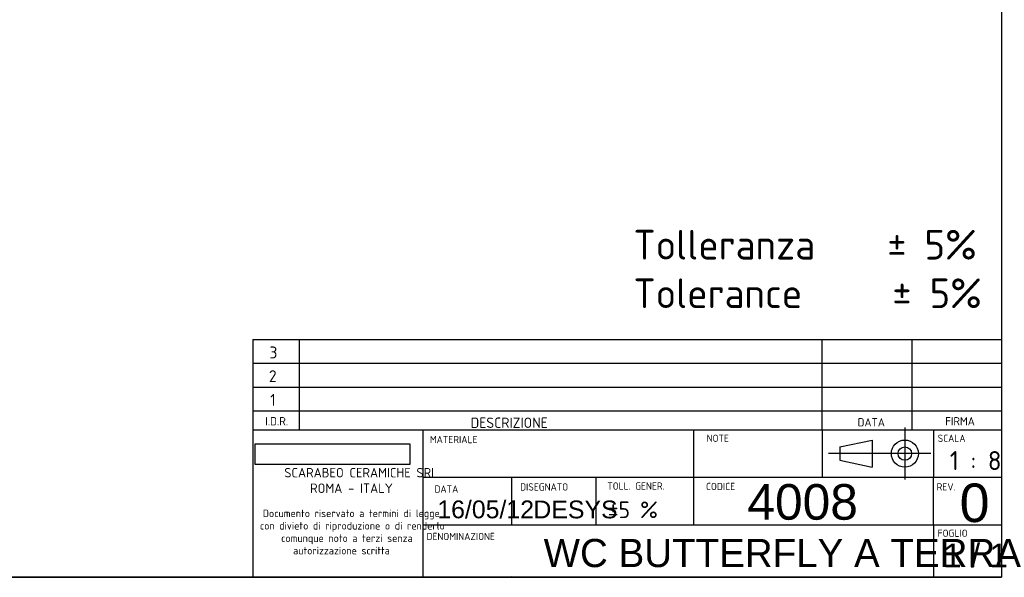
# Model space of a CAD drawing. Header units: millimetres. Extents: x 11 to 285, y 7 to 203.
# Tile 2 of 4: x 119 to 285, y 7 to 101. Entities that reach past the tile are written whole.
import ezdxf
from ezdxf.enums import TextEntityAlignment as Align
from ezdxf.lldxf.tags import DXFTag

# ---------------------------------------------------------------- set-up
doc = ezdxf.new("R2010")
doc.units = ezdxf.units.MM
for name, color, linetype in [('1', 7, 'Continuous'), ('Default', 7, 'Continuous'), ('Predefinito', 7, 'Continuous')]:
    doc.layers.add(name, color=color, linetype=linetype)
doc.styles.add('SEACAD_Arial', font='arial.ttf')
doc.styles.add('SEACAD_Solid_Edge_ISO', font='seiso.ttf')
doc.styles.add('SEACAD_Solid_Edge_ISOBI', font='seisobi.ttf')
tags = doc.linetypes.add('CENTER2', pattern=[28.575, 19.05, -3.175, 3.175, -3.175]).pattern_tags.tags
tags[10:11] = [DXFTag(74, 4), DXFTag(75, 0), DXFTag(340, '0'), DXFTag(46, 0.0), DXFTag(50, 0.0), DXFTag(44, 0.0), DXFTag(45, 0.0)]
tags[8:9] = [DXFTag(74, 4), DXFTag(75, 0), DXFTag(340, '0'), DXFTag(46, 0.0), DXFTag(50, 0.0), DXFTag(44, 0.0), DXFTag(45, 0.0)]
tags[6:7] = [DXFTag(74, 4), DXFTag(75, 0), DXFTag(340, '0'), DXFTag(46, 0.0), DXFTag(50, 0.0), DXFTag(44, 0.0), DXFTag(45, 0.0)]
tags[4:5] = [DXFTag(74, 4), DXFTag(75, 0), DXFTag(340, '0'), DXFTag(46, 0.0), DXFTag(50, 0.0), DXFTag(44, 0.0), DXFTag(45, 0.0)]
picture_1 = doc.add_image_def('image1.jpg', size_in_pixel=(300, 40))

# ---------------------------------------------------------------- blocks, each defined once
blk = doc.blocks.new('SEANNOT_GROUP20')
at = {"layer": 'Default', "color": 7, "linetype": 'Continuous', "style": 'SEACAD_Arial'}
blk.add_text('16/05/12', height=3, dxfattribs=at).set_placement((189.22, 20.23), align=Align.TOP_LEFT)
blk = doc.blocks.new('SEANNOT_GROUP21')
at = {"layer": 'Default', "color": 7, "linetype": 'Continuous', "style": 'SEACAD_Arial'}
blk.add_text('1 / 1', height=4, dxfattribs=at).set_placement((274.53, 12.97), align=Align.TOP_LEFT)
blk = doc.blocks.new('SEANNOT_GROUP22')
at = {"layer": 'Predefinito', "color": 7, "linetype": 'CENTER2'}
for p, q in [((268.05, 32.51), (268.05, 23.76)), ((272.43, 28.14), (263.68, 28.14))]:
    blk.add_line(p, q, dxfattribs=at)
blk = doc.blocks.new('SEANNOT_GROUP23')
at = {"layer": 'Predefinito', "color": 7, "linetype": 'CENTER2'}
blk.add_line((264.58, 28.14), (255.17, 28.14), dxfattribs=at)
blk = doc.blocks.new('SEANNOT_GROUP24')
at = {"layer": 'Predefinito', "color": 7, "linetype": 'Continuous', "style": 'SEACAD_Arial'}
blk.add_text('WC BUTTERFLY A TERRA', height=4.75, dxfattribs=at).set_placement((207.15, 13.75), align=Align.TOP_LEFT)
blk = doc.blocks.new('SEANNOT_GROUP26')
at = {"layer": 'Predefinito', "color": 7, "linetype": 'Continuous', "style": 'SEACAD_Arial'}
blk.add_text('DESYS', height=3, dxfattribs=at).set_placement((205.42, 20.22), align=Align.TOP_LEFT)
blk = doc.blocks.new('SEANNOT_GROUP28')
at = {"layer": 'Predefinito', "color": 7, "linetype": 'Continuous', "style": 'SEACAD_Arial'}
blk.add_text('4008', height=6, dxfattribs=at).set_placement((241.49, 22.99), align=Align.TOP_LEFT)
blk = doc.blocks.new('SEANNOT_GROUP29')
at = {"layer": 'Predefinito', "color": 7, "linetype": 'Continuous', "style": 'SEACAD_Arial'}
blk.add_text('0', height=6.5, dxfattribs=at).set_placement((277.28, 23.09), align=Align.TOP_LEFT)

msp = doc.modelspace()

# ---------------------------------------------------------------- linework, layer by layer
at = {"layer": '1', "color": 7, "linetype": 'Continuous'}
for p, q in [((284.3566, 202.845), (284.3566, 7.2813)), ((158.1293, 47.3492), (284.3566, 47.3492)), ((254.0877, 32.148), (254.0877, 47.348)), ((269.2877, 32.148), (269.2877, 47.348)), ((158.1293, 43.3492), (284.3566, 43.3492)), ((158.1293, 39.3492), (284.3566, 39.3492)), ((158.1293, 35.3492), (284.3566, 35.3492)), ((158.1293, 32.148), (284.3566, 32.148)), ((254.0877, 32.148), (254.0877, 24.148)), ((272.887, 32.148), (272.887, 24.148)), ((257.0986, 29.2778), (262.5353, 30.4173)), ((262.5353, 30.4173), (262.5353, 25.8591)), ((257.0986, 29.2778), (257.0986, 26.9987)), ((257.0986, 26.9987), (262.5353, 25.8591)), ((186.7808, 24.148), (284.3566, 24.148)), ((272.887, 16.148), (272.887, 24.148)), ((186.7808, 16.148), (284.3566, 16.148)), ((272.887, 16.148), (272.887, 7.4715)), ((284.3566, 7.2813), (10.8564, 7.2813)), ((88.7928, 7.3094), (284.3566, 7.3094))]:
    msp.add_line(p, q, dxfattribs=at)
for radius in [2.2791, 1.1396]:
    msp.add_circle((268.0508, 28.1382), radius, dxfattribs=at)
at = {"layer": 'Predefinito', "color": 7, "linetype": 'Continuous'}
for p, q in [((158.1293, 47.3492), (158.1293, 7.4489)), ((165.9434, 47.3492), (165.9434, 32.148)), ((186.7808, 32.148), (186.7808, 7.4489)), ((232.4353, 32.148), (232.4353, 16.148)), ((201.7143, 24.148), (201.7143, 16.148)), ((215.9586, 24.148), (215.9586, 16.148)), ((201.7143, 7.4715), (201.7143, 7.4489))]:
    msp.add_line(p, q, dxfattribs=at)

# ---------------------------------------------------------------- block references
at = {"layer": 'Default'}
for name in ['SEANNOT_GROUP20', 'SEANNOT_GROUP21']:
    msp.add_blockref(name, (0, 0), dxfattribs=at)
at = {"layer": 'Predefinito'}
for name in ['SEANNOT_GROUP22', 'SEANNOT_GROUP23', 'SEANNOT_GROUP28', 'SEANNOT_GROUP29', 'SEANNOT_GROUP26', 'SEANNOT_GROUP24']:
    msp.add_blockref(name, (0, 0), dxfattribs=at)

# ---------------------------------------------------------------- texts
at = {"layer": '1', "color": 7, "linetype": 'Continuous', "style": 'SEACAD_Solid_Edge_ISO'}
for s, height, p in [('MATERIALE', 1.224, (187.973, 31.114)), ('NOTE', 1.224, (234.6244, 31.3256)), ('SCALA', 1.224, (273.5792, 31.3256)), ('1 : 8', 3.2, (275.6311, 28.5532)), ('TOLL. GENER.', 1.224, (217.8815, 23.2753)), ('DATA', 1.224, (188.7404, 22.7613)), ('DISEGNATO', 1.224, (203.1816, 23.1195)), ('CODICE', 1.224, (234.5252, 23.2047)), ('REV.', 1.224, (273.4061, 23.1386)), ('±5 %', 2.8, (217.9525, 20.0623)), ('FOGLIO', 1.224, (273.5792, 15.3256)), ('DENOMINAZIONE', 1.220896, (187.4005, 14.7736))]:
    msp.add_text(s, height=height, dxfattribs=at).set_placement(p, align=Align.TOP_LEFT)
at = {"layer": 'Default', "color": 7, "linetype": 'Continuous', "style": 'SEACAD_Solid_Edge_ISO'}
for s, p in [('Tolleranza    ± 5%', (222.2822, 65.8411)), ('Tolerance     ± 5%', (222.2822, 57.6593))]:
    msp.add_text(s, height=5, dxfattribs=at).set_placement(p, align=Align.TOP_LEFT)
at = {"layer": 'Predefinito', "color": 7, "linetype": 'Continuous'}
for s, height, style, p in [('3', 2, 'SEACAD_Solid_Edge_ISO', (160.9227, 46.1813)), ('2', 2, 'SEACAD_Solid_Edge_ISO', (160.8318, 42.1813)), ('1', 2, 'SEACAD_Solid_Edge_ISO', (161.0363, 38.1813)), ('I.D.R.', 1.4, 'SEACAD_Solid_Edge_ISO', (160.2149, 34.2886)), ('DESCRIZIONE', 1.75, 'SEACAD_Solid_Edge_ISO', (194.8541, 34.2124)), ('DATA', 1.4, 'SEACAD_Solid_Edge_ISO', (260.0826, 34.1077)), ('FIRMA', 1.4, 'SEACAD_Solid_Edge_ISO', (274.8449, 34.2874)), ('SCARABEO CERAMICHE SRL', 1.6, 'SEACAD_Solid_Edge_ISOBI', (163.4335, 25.7148)), ('ROMA - ITALY', 1.6, 'SEACAD_Solid_Edge_ISOBI', (167.7789, 23.0966)), ('Documento riservato a termini di legge', 1.28, 'SEACAD_Solid_Edge_ISO', (159.7911, 18.7017)), ('con divieto di riproduzione o di renderlo', 1.28, 'SEACAD_Solid_Edge_ISO', (159.3111, 16.6072)), ('comunque noto a terzi senza ', 1.28, 'SEACAD_Solid_Edge_ISO', (162.8893, 14.5126)), ('autorizzazione scritta', 1.28, 'SEACAD_Solid_Edge_ISO', (164.9111, 12.4181))]:
    msp.add_text(s, height=height, dxfattribs=dict(at, style=style)).set_placement(p, align=Align.TOP_LEFT)

# ---------------------------------------------------------------- pictures from other files: only their frames are drawn
image = msp.add_image(picture_1, insert=(158.5415, 26.3095), size_in_units=(26.0238, 3.4698))

doc.saveas('drawing.dxf')
